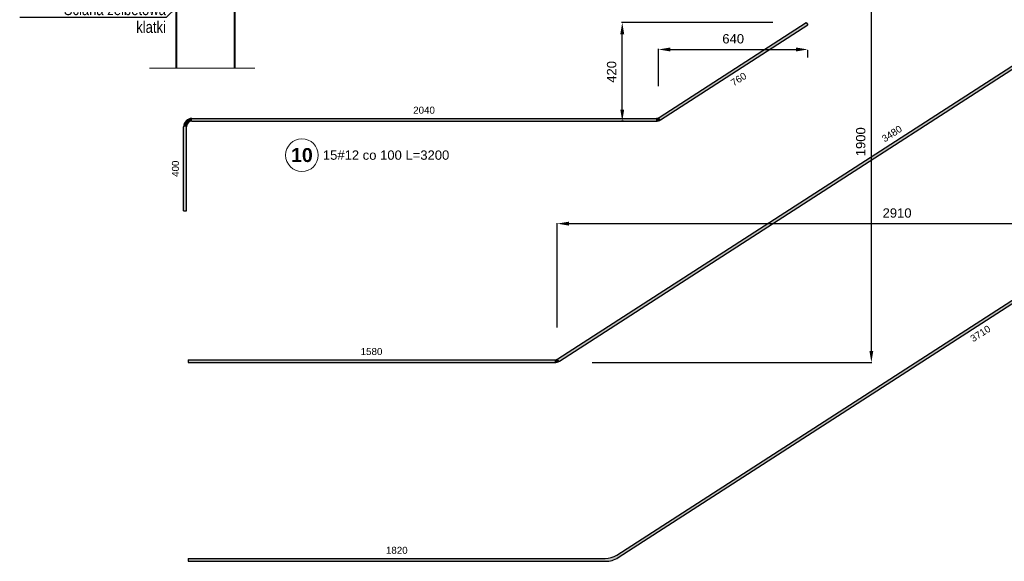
# Model space of a CAD drawing. Extents: x -1474 to 75706, y -13965 to 75879.
# Tile 4 of 17: x 23280 to 27502, y -6235 to -3911. Entities that reach past the tile are written whole.
import ezdxf
from ezdxf import colors
from ezdxf.entities.mleader import LeaderData, LeaderLine
from ezdxf.math import Vec2, Vec3

# ---------------------------------------------------------------- set-up
doc = ezdxf.new("R2010")
doc.units = 0
doc.header["$LTSCALE"] = 10
doc.header["$MEASUREMENT"] = 0
doc.linetypes.add('HIDDEN', pattern=[0.375, 0.25, -0.125])
for name, color, linetype, lineweight in [('P-Opis', 1, 'Continuous', 18), ('P-Przerywana', 13, 'HIDDEN', 9), ('P-Wymiar', 254, 'Continuous', 9), ('RCAD_deskowanie', 3, 'Continuous', 40)]:
    doc.layers.add(name, color=color, linetype=linetype, lineweight=lineweight)
doc.layers.add('RCAD_pręt wyrzucony', color=130, linetype='Continuous')
doc.styles.add('_Fd Opis', font='arial.ttf')
doc.styles.add('style1', font='arial.ttf')
doc.styles.add('style3', font='arialbd.ttf')
doc.dimstyles.new('RBCT DIM 20', dxfattribs={"dimtxt": 40, "dimasz": 50, "dimexe": 2.5, "dimexo": 150, "dimgap": 25, "dimtad": 1, "dimdec": 0, "dimzin": 1, "dimtxsty": 'style1', "dimcen": 50, "dimclrd": 8, "dimclre": 8, "dimclrt": 2, "dimadec": 0, "dimazin": 0, "dimtfac": 1, "dimtdec": 0, "dimtmove": 0, "dimatfit": 3, "dimfxl": 1, "dimarcsym": 0})

# ---------------------------------------------------------------- blocks, each defined once
blk = doc.blocks.new('*D161')
at = {"layer": 'Defpoints', "color": 0, "transparency": 16777216}
for p in [(26659.6, -3923.3), (26659.6, -4038.6), (26019.6, -4346.4)]:
    blk.add_point(p, dxfattribs=at)
at = {"layer": 'P-Wymiar', "color": 8, "lineweight": -2, "transparency": 16777216}
for p, q in [((26019.6, -4196.4), (26019.6, -4036.1)), ((26069.6, -4038.6), (26609.6, -4038.6)), ((26659.6, -4073.3), (26659.6, -4041.1))]:
    blk.add_line(p, q, dxfattribs=at)
at = {"layer": 'P-Wymiar', "color": 8, "transparency": 16777216}
for points in [[(26069.6, -4030.2), (26069.6, -4046.9), (26019.6, -4038.6)], [(26609.6, -4030.2), (26609.6, -4046.9), (26659.6, -4038.6)]]:
    blk.add_solid(points, dxfattribs=at)
at = {"layer": 'P-Wymiar', "color": 2, "transparency": 16777216, "insert": (26339.6, -3993.1), "char_height": 40, "attachment_point": 5, "style": 'style1'}
blk.add_mtext('640', dxfattribs=at)
blk = doc.blocks.new('*D162')
at = {"layer": 'Defpoints', "color": 0, "transparency": 16777216}
for p in [(25863.8, -3923.3), (26659.6, -3923.3), (26019.6, -4346.4)]:
    blk.add_point(p, dxfattribs=at)
at = {"layer": 'P-Wymiar', "color": 8, "lineweight": -2, "transparency": 16777216}
for p, q in [((26509.6, -3923.3), (25861.3, -3923.3)), ((25863.8, -4296.4), (25863.8, -3973.3)), ((25869.6, -4346.4), (25861.3, -4346.4))]:
    blk.add_line(p, q, dxfattribs=at)
at = {"layer": 'P-Wymiar', "color": 8, "transparency": 16777216}
for points in [[(25855.5, -3973.3), (25872.2, -3973.3), (25863.8, -3923.3)], [(25855.5, -4296.4), (25872.2, -4296.4), (25863.8, -4346.4)]]:
    blk.add_solid(points, dxfattribs=at)
at = {"layer": 'P-Wymiar', "color": 2, "transparency": 16777216, "insert": (25818.4, -4134.8), "char_height": 40, "attachment_point": 5, "rotation": 90, "style": 'style1'}
blk.add_mtext('420', dxfattribs=at)
blk = doc.blocks.new('*D169')
at = {"layer": 'Defpoints', "color": 0, "transparency": 16777216}
for p in [(28499.7, -3487.1), (28499.7, -4786), (25585.1, -5382.1)]:
    blk.add_point(p, dxfattribs=at)
at = {"layer": 'P-Wymiar', "color": 8, "lineweight": -2, "transparency": 16777216}
for p, q in [((28499.7, -3637.1), (28499.7, -4788.5)), ((25585.1, -5232.1), (25585.1, -4783.5)), ((25635.1, -4786), (28449.7, -4786))]:
    blk.add_line(p, q, dxfattribs=at)
at = {"layer": 'P-Wymiar', "color": 8, "transparency": 16777216}
for points in [[(25635.1, -4777.7), (25635.1, -4794.4), (25585.1, -4786)], [(28449.7, -4777.7), (28449.7, -4794.4), (28499.7, -4786)]]:
    blk.add_solid(points, dxfattribs=at)
at = {"layer": 'P-Wymiar', "color": 2, "transparency": 16777216, "insert": (27042.4, -4740.6), "char_height": 40, "attachment_point": 5, "style": 'style1'}
blk.add_mtext('2910', dxfattribs=at)
blk = doc.blocks.new('*D170')
at = {"layer": 'Defpoints', "color": 0, "transparency": 16777216}
for p in [(26932.1, -3487.1), (28499.7, -3487.1), (25585.1, -5382.1)]:
    blk.add_point(p, dxfattribs=at)
at = {"layer": 'P-Wymiar', "color": 8, "lineweight": -2, "transparency": 16777216}
for p, q in [((28349.7, -3487.1), (26929.6, -3487.1)), ((26932.1, -5332.1), (26932.1, -3537.1)), ((25735.1, -5382.1), (26934.6, -5382.1))]:
    blk.add_line(p, q, dxfattribs=at)
at = {"layer": 'P-Wymiar', "color": 8, "transparency": 16777216}
for points in [[(26923.8, -3537.1), (26940.5, -3537.1), (26932.1, -3487.1)], [(26923.8, -5332.1), (26940.5, -5332.1), (26932.1, -5382.1)]]:
    blk.add_solid(points, dxfattribs=at)
at = {"layer": 'P-Wymiar', "color": 2, "transparency": 16777216, "insert": (26886.7, -4434.6), "char_height": 40, "attachment_point": 5, "rotation": 90, "style": 'style1'}
blk.add_mtext('1900', dxfattribs=at)

msp = doc.modelspace()

# ---------------------------------------------------------------- hatches: boundary and pattern name
at = {"layer": 'RCAD_pręt wyrzucony'}
for points in [[(25594.0297, -5376.35209), (25587.52331, -5366.26909), (28490.76878, -3492.85408), (28497.27517, -3502.93709)], [(26028.46791, -4340.61525), (26021.96153, -4330.53225), (26653.09338, -3923.27358), (26659.59977, -3933.35658)], [(25846.44468, -6218.69305), (25839.93829, -6208.61004), (28908.86766, -4228.28203), (28915.37405, -4238.36504)], [(24018.65501, -4346.36625), (24018.65501, -4334.36625), (26008.94875, -4334.36625), (26008.94875, -4346.36625)], [(23994.65501, -4730.36625), (23982.65501, -4730.36625), (23982.65501, -4370.36625), (23994.65501, -4370.36625)], [(24002.65501, -5382.10309), (24002.65501, -5370.10309), (25574.51053, -5370.10309), (25574.51053, -5382.10309)], [(24002.65501, -6234.98754), (24002.65501, -6222.98754), (25791.14037, -6222.98754), (25791.14037, -6234.98754)]]:
    msp.add_hatch(color=4, dxfattribs=at).paths.add_polyline_path(points, flags=0)
h = msp.add_hatch(color=4, dxfattribs=at)
edge = h.paths.add_edge_path(flags=0)
edge.add_line((24018.65501, -4334.36625), (24018.65501, -4346.36625))
edge.add_arc((24018.65501, -4370.36625), 24, 90, 180)
edge.add_line((23994.65501, -4370.36625), (23982.65501, -4370.36625))
edge.add_arc((24018.65501, -4370.36625), 36, 450, 540, ccw=False)
h = msp.add_hatch(color=4, dxfattribs=at)
edge = h.paths.add_edge_path(flags=0)
edge.add_line((26008.94875, -4346.36625), (26008.94875, -4334.36625))
edge.add_arc((26008.94875, -4310.36625), 24, -90, -57.16653378)
edge.add_line((26021.96153, -4330.53225), (26028.46791, -4340.61525))
edge.add_arc((26008.94875, -4310.36625), 36, 270, 302.83346622, ccw=False)
h = msp.add_hatch(color=4, dxfattribs=at)
edge = h.paths.add_edge_path(flags=0)
edge.add_line((25574.51053, -5382.10309), (25574.51053, -5370.10309))
edge.add_arc((25574.51053, -5346.10309), 24, -90, -57.16653378)
edge.add_line((25587.52331, -5366.26909), (25594.0297, -5376.35209))
edge.add_arc((25574.51053, -5346.10309), 36, 270, 302.83346622, ccw=False)
h = msp.add_hatch(color=4, dxfattribs=at)
edge = h.paths.add_edge_path(flags=0)
edge.add_line((25791.14037, -6234.98754), (25791.14037, -6222.98754))
edge.add_arc((25791.14037, -6132.98754), 90, -90, -57.16653378)
edge.add_line((25839.93829, -6208.61004), (25846.44468, -6218.69305))
edge.add_arc((25791.14037, -6132.98754), 102, 270, 302.83346622, ccw=False)

# ---------------------------------------------------------------- linework, layer by layer
at = {"layer": 'P-Przerywana'}
msp.add_lwpolyline([(23836.3968, -4119.20812), (24288.60763, -4119.20812)], dxfattribs=at)
at = {"layer": 'RCAD_deskowanie'}
for points in [[(24202.65501, -4119.20812), (24202.65501, -3599.20812), (25830.03198, -3599.20812), (28748.13139, -1716.20812), (29952.65501, -1716.20812)], [(23952.65501, -4119.20812), (23952.65501, -2859.20812)]]:
    msp.add_lwpolyline(points, dxfattribs=at)
at = {"layer": 'RCAD_pręt wyrzucony', "color": 4}
for p, q in [((25587.52331, -5366.26909), (28490.76878, -3492.85408)), ((25594.0297, -5376.35209), (28497.27517, -3502.93709)), ((26021.96153, -4330.53225), (26653.09338, -3923.27358)), ((26653.09338, -3923.27358), (26659.59977, -3933.35658)), ((26028.46791, -4340.61525), (26659.59977, -3933.35658)), ((25839.93829, -6208.61004), (28908.86766, -4228.28203)), ((25846.44468, -6218.69305), (28915.37405, -4238.36504)), ((24018.65501, -4334.36625), (26008.94875, -4334.36625)), ((24018.65501, -4346.36625), (26008.94875, -4346.36625)), ((23982.65501, -4730.36625), (23982.65501, -4370.36625)), ((23994.65501, -4730.36625), (23994.65501, -4370.36625)), ((23982.65501, -4730.36625), (23994.65501, -4730.36625)), ((24002.65501, -5370.10309), (25574.51053, -5370.10309)), ((24002.65501, -5370.10309), (24002.65501, -5382.10309)), ((24002.65501, -5382.10309), (25574.51053, -5382.10309)), ((24002.65501, -6222.98754), (25791.14037, -6222.98754)), ((24002.65501, -6222.98754), (24002.65501, -6234.98754)), ((24002.65501, -6234.98754), (25791.14037, -6234.98754))]:
    msp.add_line(p, q, dxfattribs=at)
at = {"layer": 'RCAD_pręt wyrzucony', "color": 8, "lineweight": 0}
msp.add_circle((24489.88724, -4492.19668), 70, dxfattribs=at)
at = {"layer": 'RCAD_pręt wyrzucony', "color": 4}
for centre, radius, start, end in [((24018.65501, -4370.36625), 36, 90, 180), ((24018.65501, -4370.36625), 24, 90, 180), ((26008.94875, -4310.36625), 24, 270, 302.83346622), ((26008.94875, -4310.36625), 36, 270, 302.83346622), ((25574.51053, -5346.10309), 24, 270, 302.83346622), ((25574.51053, -5346.10309), 36, 270, 302.83346622), ((25791.14037, -6132.98754), 90, 270, 302.83346622), ((25791.14037, -6132.98754), 102, 270, 302.83346622)]:
    msp.add_arc(centre, radius, start, end, dxfattribs=at)

# ---------------------------------------------------------------- texts
at = {"layer": 'RCAD_pręt wyrzucony', "color": 1, "char_height": 30, "attachment_point": 5, "style": 'style1'}
for s, insert, rotation in [('760', (26363.01081, -4166.39467), 32.83346622), ('3480', (27020.16907, -4400.15283), 32.83346622), ('400', (23947.65501, -4550.36625), 90), ('3710', (27399.88633, -5257.93779), 32.83346622)]:
    msp.add_mtext(s, dxfattribs=dict(at, insert=insert, rotation=rotation))
at = {"layer": 'RCAD_pręt wyrzucony', "color": 1, "attachment_point": 5}
for s, insert, char_height, style in [('2040', (25013.80188, -4299.36625), 30, 'style1'), ('10', (24489.88724, -4492.19668), 60, 'style3'), ('1580', (24788.58277, -5335.10309), 30, 'style1'), ('1820', (24896.89769, -6187.98754), 30, 'style1')]:
    msp.add_mtext(s, dxfattribs=dict(at, insert=insert, char_height=char_height, style=style))
at = {"layer": 'RCAD_pręt wyrzucony', "color": 2, "insert": (24579.88724, -4492.19668), "char_height": 40, "attachment_point": 4, "style": 'style1'}
msp.add_mtext('15#12 co 100 L=3200', dxfattribs=at)

# ---------------------------------------------------------------- dimensions: what is measured, and where the dimension line sits
at = {"layer": 'P-Wymiar'}
for base, p1, p2, text, picture, middle in [((28499.68114, -4786.04782), (25585.11733, -5382.10309), (28499.68114, -3487.10309), '2910', '*D169', (27042.39924, -4740.6249)), ((26659.59977, -4038.57186), (26019.55555, -4346.36625), (26659.59977, -3923.27358), '640', '*D161', (26339.57766, -3993.14894))]:
    dim = msp.add_linear_dim(base=base, p1=p1, p2=p2, text=text, dimstyle='RBCT DIM 20', dxfattribs=at)
    dim.commit()
    dim.dimension.update_dxf_attribs({"geometry": picture, "text_midpoint": middle})
for base, p1, p2, text, picture, middle in [((26932.14587, -3487.10309), (25585.11733, -5382.10309), (28499.68114, -3487.10309), '1900', '*D170', (26886.72295, -4434.60309)), ((25863.83261, -3923.27358), (26019.55555, -4346.36625), (26659.59977, -3923.27358), '420', '*D162', (25818.40969, -4134.81991))]:
    dim = msp.add_linear_dim(base=base, p1=p1, p2=p2, angle=90, text=text, dimstyle='RBCT DIM 20', dxfattribs=at)
    dim.commit()
    dim.dimension.update_dxf_attribs({"geometry": picture, "text_midpoint": middle})

# ---------------------------------------------------------------- leaders
at = {"layer": 'P-Opis'}
ml = msp.add_multileader_mtext('Standard', dxfattribs=at)
ml.set_content('{\\W0.8;Ściana żelbetowa\\P klatki}', color=256, style='_Fd Opis')
ml.set_leader_properties()
ml.build(insert=Vec2(0, 0))
ml.multileader.update_dxf_attribs({"has_dogleg": 0, "text_left_attachment_type": 6, "text_right_attachment_type": 6, "arrow_head_size": 25})
ctx = ml.context
ctx.base_point, ctx.char_height, ctx.arrow_head_size, ctx.landing_gap_size, ctx.plane_origin = Vec3(23473.2477, -3901.25294), 50, 25, 0.5, Vec3(28314.6039, -3790.44722)
ctx.left_attachment, ctx.right_attachment, ctx.text_align_type = 6, 6, 2
notes = []
notes.append((ctx, [(0, (1, 1, 0), (24220.14136, -3901.25294), (-1, 0), 312.76951, [(0, [(24077.54337, -3736.70191)], 0, [])])]))
ctx.mtext.insert, ctx.mtext.alignment, ctx.mtext.line_spacing_factor, ctx.mtext.line_spacing_style = Vec3(23906.87184, -3841.25294), 3, 0.914286, 2
for ctx, leaders in notes:
    for number, flags, end, landing, length, lines in leaders:
        leader = LeaderData()
        leader.index, (leader.has_last_leader_line, leader.has_dogleg_vector, leader.attachment_direction) = number, flags
        leader.last_leader_point, leader.dogleg_vector, leader.dogleg_length = Vec3(end), Vec3(landing), length
        for number, points, colour, breaks in lines:
            line = LeaderLine()
            line.index, line.vertices, line.color, line.breaks = number, Vec3.list(points), colors.encode_raw_color(colour), breaks
            leader.lines.append(line)
        ctx.leaders.append(leader)

doc.saveas('drawing.dxf')
